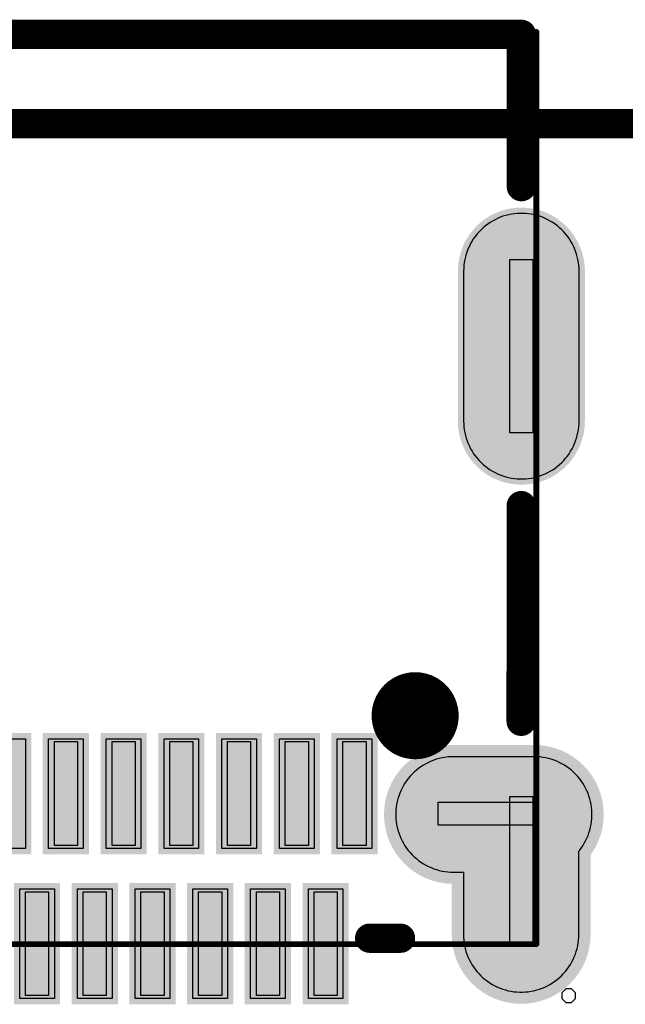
# Model space of a CAD drawing. Header units: inches. Extents: x -0.1 to 65.1, y -0.1 to 95.6.
# Tile 13 of 15: x 32.5 to 37.7, y 82.4 to 90.9. Entities that reach past the tile are written whole.
import ezdxf

# ---------------------------------------------------------------- set-up
doc = ezdxf.new("R2010")
doc.units = ezdxf.units.IN
for name, color, linetype in [('Bottom Solder', 6, 'Continuous'), ('Keep-Out Layer', 6, 'Continuous'), ('Mechanical 1', 6, 'Continuous'), ('Mechanical 15', 56, 'Continuous'), ('Mechanical 6', 56, 'Continuous'), ('Multi-Layer', 9, 'Continuous'), ('Top Overlay', 2, 'Continuous'), ('Top Paste', 8, 'Continuous'), ('Top Solder', 216, 'Continuous')]:
    doc.layers.add(name, color=color, linetype=linetype)

# ---------------------------------------------------------------- blocks, each defined once
blk = doc.blocks.new('USB_C_SMD_TYPE_C_24P_QT_7')
at = {"layer": 'Bottom Solder'}
h = blk.add_hatch(color=6, dxfattribs=at)
edge = h.paths.add_edge_path()
edge.add_arc((-4.318, 1.557), 0.6016, 180, 360)
edge.add_line((-3.7164, 1.557), (-3.7164, 2.507))
edge.add_arc((-4.318, 2.507), 0.6016, 0, 180)
edge.add_line((-4.9196, 2.507), (-4.9196, 1.557))
h = blk.add_hatch(color=6, dxfattribs=at)
edge = h.paths.add_edge_path()
edge.add_arc((-3.7318, 1.4681), 0.6016, 270, 450)
edge.add_line((-3.7318, 2.0697), (-4.4318, 2.0697))
edge.add_arc((-4.4318, 1.4681), 0.6016, 90, 270)
edge.add_line((-4.4318, 0.8665), (-3.7318, 0.8665))
h = blk.add_hatch(color=6, dxfattribs=at)
edge = h.paths.add_edge_path()
edge.add_arc((-4.32, -3.2375), 0.55, 180, 360)
edge.add_line((-3.77, -3.2375), (-3.77, -1.9375))
edge.add_arc((-4.32, -1.9375), 0.55, 0, 180)
edge.add_line((-4.87, -1.9375), (-4.87, -3.2375))
at = {"layer": 'Multi-Layer'}
h = blk.add_hatch(color=9, dxfattribs=at)
edge = h.paths.add_edge_path()
edge.add_arc((-4.318, 1.557), 0.5, 180, 360)
edge.add_line((-3.818, 1.557), (-3.818, 2.507))
edge.add_arc((-4.318, 2.507), 0.5, 0, 180)
edge.add_line((-4.818, 2.507), (-4.818, 1.557))
h = blk.add_hatch(color=9, dxfattribs=at)
edge = h.paths.add_edge_path()
edge.add_arc((-3.7318, 1.4681), 0.5, 270, 450)
edge.add_line((-3.7318, 1.9681), (-4.4318, 1.9681))
edge.add_arc((-4.4318, 1.4681), 0.5, 90, 270)
edge.add_line((-4.4318, 0.9681), (-3.7318, 0.9681))
h = blk.add_hatch(color=9, dxfattribs=at)
edge = h.paths.add_edge_path()
edge.add_arc((-4.32, -3.2375), 0.5, 180, 360)
edge.add_line((-3.82, -3.2375), (-3.82, -1.9375))
edge.add_arc((-4.32, -1.9375), 0.5, 0, 180)
edge.add_line((-4.82, -1.9375), (-4.82, -3.2375))
at = {"layer": 'Top Solder'}
h = blk.add_hatch(color=216, dxfattribs=at)
edge = h.paths.add_edge_path()
edge.add_arc((-4.318, 1.557), 0.6016, 180, 360)
edge.add_line((-3.7164, 1.557), (-3.7164, 2.507))
edge.add_arc((-4.318, 2.507), 0.6016, 0, 180)
edge.add_line((-4.9196, 2.507), (-4.9196, 1.557))
for points in [[(-2.8251, 3.1125), (-2.4251, 3.1125), (-2.4251, 2.0625), (-2.8251, 2.0625)], [(-2.325, 3.1125), (-1.925, 3.1125), (-1.925, 2.0625), (-2.325, 2.0625)], [(-1.8251, 3.1125), (-1.4251, 3.1125), (-1.4251, 2.0625), (-1.8251, 2.0625)], [(-1.325, 3.1125), (-0.925, 3.1125), (-0.925, 2.0625), (-1.325, 2.0625)], [(-0.8251, 3.1125), (-0.4251, 3.1125), (-0.4251, 2.0625), (-0.8251, 2.0625)], [(-0.325, 3.1125), (0.075, 3.1125), (0.075, 2.0625), (-0.325, 2.0625)], [(-3.075, 1.8125), (-2.675, 1.8125), (-2.675, 0.7625), (-3.075, 0.7625)], [(-2.5752, 1.8125), (-2.1751, 1.8125), (-2.1751, 0.7625), (-2.5752, 0.7625)], [(-2.075, 1.8125), (-1.675, 1.8125), (-1.675, 0.7625), (-2.075, 0.7625)], [(-1.5752, 1.8125), (-1.1751, 1.8125), (-1.1751, 0.7625), (-1.5752, 0.7625)], [(-1.075, 1.8125), (-0.675, 1.8125), (-0.675, 0.7625), (-1.075, 0.7625)], [(-0.5752, 1.8125), (-0.1751, 1.8125), (-0.1751, 0.7625), (-0.5752, 0.7625)], [(-0.075, 1.8125), (0.325, 1.8125), (0.325, 0.7625), (-0.075, 0.7625)]]:
    blk.add_hatch(color=216, dxfattribs=at).paths.add_polyline_path(points)
h = blk.add_hatch(color=216, dxfattribs=at)
edge = h.paths.add_edge_path()
edge.add_arc((-3.7318, 1.4681), 0.6016, 270, 450)
edge.add_line((-3.7318, 2.0697), (-4.4318, 2.0697))
edge.add_arc((-4.4318, 1.4681), 0.6016, 90, 270)
edge.add_line((-4.4318, 0.8665), (-3.7318, 0.8665))
h = blk.add_hatch(color=216, dxfattribs=at)
edge = h.paths.add_edge_path()
edge.add_arc((-4.32, -3.2375), 0.55, 180, 360)
edge.add_line((-3.77, -3.2375), (-3.77, -1.9375))
edge.add_arc((-4.32, -1.9375), 0.55, 0, 180)
edge.add_line((-4.87, -1.9375), (-4.87, -3.2375))
at = {"layer": 'Keep-Out Layer'}
for points in [[(-3.15, 0.6132, 0.254, 0.254, 1), (-3.6501, 0.6132, 0.254, 0.254, 1)], [(-3.15, 0.6132, 0.00508, 0.00508, 1), (-3.6501, 0.6132, 0.00508, 0.00508, 1)], [(-3.7136, 0.6132, 0.127, 0.127, 1), (-3.5866, 0.6132, 0.127, 0.127, 1)], [(-3.2135, 0.6132, 0.127, 0.127, 1), (-3.0865, 0.6132, 0.127, 0.127, 1)], [(-3.6513, 0.6132, 0.00254, 0.00254, 1), (-3.6488, 0.6132, 0.00254, 0.00254, 1)], [(-3.1513, 0.6132, 0.00254, 0.00254, 1), (-3.1488, 0.6132, 0.00254, 0.00254, 1)]]:
    blk.add_lwpolyline(points, format="xyseb", close=True, dxfattribs=at)
at = {"layer": 'Mechanical 1'}
for points in [[(-3.15, 0.6132, 0.00508, 0.00508, 1), (-3.6501, 0.6132, 0.00508, 0.00508, 1)], [(-3.6513, 0.6132, 0.00254, 0.00254, 1), (-3.6488, 0.6132, 0.00254, 0.00254, 1)], [(-3.1513, 0.6132, 0.00254, 0.00254, 1), (-3.1488, 0.6132, 0.00254, 0.00254, 1)]]:
    blk.add_lwpolyline(points, format="xyseb", close=True, dxfattribs=at)
at = {"layer": 'Mechanical 15'}
for p, q in [((-4.7541, 3.0976), (-4.7892, 3.0625)), ((-4.7044, 3.0976), (-4.7541, 3.0976)), ((-4.6692, 3.0624), (-4.7044, 3.0976)), ((-4.7892, 3.0625), (-4.7892, 3.0376)), ((-4.7892, 3.0376), (-4.7892, 3.0128)), ((-4.7892, 3.0128), (-4.7541, 2.9776)), ((-4.7044, 2.9776), (-4.6693, 3.0127)), ((-4.6693, 3.0376), (-4.6692, 3.0624)), ((-4.6693, 3.0376), (-4.6693, 3.0376)), ((-4.6693, 3.0127), (-4.6693, 3.0376)), ((-2.7251, 3.0375), (-2.7251, 3.0375)), ((-2.7251, 3.0375), (-2.5251, 3.0375)), ((-2.7251, 2.1375), (-2.7251, 3.0375)), ((-2.5251, 3.0375), (-2.5251, 2.1375)), ((-2.225, 3.0375), (-2.225, 3.0375)), ((-2.225, 3.0375), (-2.025, 3.0375)), ((-2.225, 2.1375), (-2.225, 3.0375)), ((-2.025, 3.0375), (-2.025, 2.1375)), ((-1.7251, 3.0375), (-1.7251, 3.0375)), ((-1.7251, 3.0375), (-1.5251, 3.0375)), ((-1.7251, 2.1375), (-1.7251, 3.0375)), ((-1.5251, 3.0375), (-1.5251, 2.1375)), ((-1.225, 3.0375), (-1.225, 3.0375)), ((-1.225, 3.0375), (-1.025, 3.0375)), ((-1.225, 2.1375), (-1.225, 3.0375)), ((-1.025, 3.0375), (-1.025, 2.1375)), ((-0.7251, 3.0375), (-0.7251, 3.0375)), ((-0.7251, 3.0375), (-0.5251, 3.0375)), ((-0.7251, 2.1375), (-0.7251, 3.0375)), ((-0.5251, 3.0375), (-0.5251, 2.1375)), ((-0.225, 3.0375), (-0.225, 3.0375)), ((-0.225, 3.0375), (-0.025, 3.0375)), ((-0.225, 2.1375), (-0.225, 3.0375)), ((-0.025, 3.0375), (-0.025, 2.1375)), ((-4.7541, 2.9776), (-4.7044, 2.9776)), ((-4.42, 2.6127), (-4.42, 2.6127)), ((-4.42, 2.6127), (-4.22, 2.6127)), ((-4.42, 1.3126), (-4.42, 2.6127)), ((-4.22, 2.6127), (-4.22, 1.3126)), ((-2.5251, 2.1375), (-2.7251, 2.1375)), ((-2.025, 2.1375), (-2.225, 2.1375)), ((-1.5251, 2.1375), (-1.7251, 2.1375)), ((-1.025, 2.1375), (-1.225, 2.1375)), ((-0.5251, 2.1375), (-0.7251, 2.1375)), ((-0.025, 2.1375), (-0.225, 2.1375)), ((-2.975, 1.7375), (-2.975, 1.7375)), ((-2.975, 1.7375), (-2.775, 1.7375)), ((-2.975, 0.8375), (-2.975, 1.7375)), ((-2.775, 1.7375), (-2.775, 0.8375)), ((-2.4752, 1.7375), (-2.4752, 1.7375)), ((-2.4752, 1.7375), (-2.2752, 1.7375)), ((-2.4752, 0.8375), (-2.4752, 1.7375)), ((-2.2752, 1.7375), (-2.2752, 0.8375)), ((-1.975, 1.7375), (-1.975, 1.7375)), ((-1.975, 1.7375), (-1.775, 1.7375)), ((-1.975, 0.8375), (-1.975, 1.7375)), ((-1.775, 1.7375), (-1.775, 0.8375)), ((-1.4752, 1.7375), (-1.4752, 1.7375)), ((-1.4752, 1.7375), (-1.2752, 1.7375)), ((-1.4752, 0.8375), (-1.4752, 1.7375)), ((-1.2752, 1.7375), (-1.2752, 0.8375)), ((-0.975, 1.7375), (-0.975, 1.7375)), ((-0.975, 1.7375), (-0.775, 1.7375)), ((-0.975, 0.8375), (-0.975, 1.7375)), ((-0.775, 1.7375), (-0.775, 0.8375)), ((-0.4752, 1.7375), (-0.4752, 1.7375)), ((-0.4752, 1.7375), (-0.2752, 1.7375)), ((-0.4752, 0.8375), (-0.4752, 1.7375)), ((-0.2752, 1.7375), (-0.2752, 0.8375)), ((-4.42, 1.3625), (-4.42, 1.5625)), ((-4.42, 1.5625), (-3.6, 1.5625)), ((-3.6, 1.5625), (-3.6, 1.5625)), ((-3.6, 1.5625), (-3.6, 1.3625)), ((-3.6, 1.3625), (-4.42, 1.3625)), ((-4.22, 1.3126), (-4.42, 1.3126)), ((-2.775, 0.8375), (-2.975, 0.8375)), ((-2.2752, 0.8375), (-2.4752, 0.8375)), ((-1.775, 0.8375), (-1.975, 0.8375)), ((-1.2752, 0.8375), (-1.4752, 0.8375)), ((-0.775, 0.8375), (-0.975, 0.8375)), ((-0.2752, 0.8375), (-0.4752, 0.8375)), ((-4.42, -1.8375), (-4.42, -1.8375)), ((-4.42, -1.8375), (-4.22, -1.8375)), ((-4.42, -3.3375), (-4.42, -1.8375)), ((-4.22, -1.8375), (-4.22, -3.3375)), ((-4.22, -3.3375), (-4.42, -3.3375))]:
    blk.add_line(p, q, dxfattribs=at)
for points in [[(4.4499, 2.5912, 0.0508, 0.0508, 0), (-4.4501, 2.5912, 0.0508, 0.0508, 0)], [(-4.4501, 2.5912, 0.0508, 0.0508, 0), (-4.4501, -5.3088, 0.0508, 0.0508, 0)], [(4.4499, -5.3088, 0.0508, 0.0508, 0), (-4.4501, -5.3088, 0.0508, 0.0508, 0)]]:
    blk.add_lwpolyline(points, format="xyseb", dxfattribs=at)
for points in [[(-4.4628, 2.5912, 0.0254, 0.0254, 1), (-4.4374, 2.5912, 0.0254, 0.0254, 1)], [(-4.4628, 2.5912, 0.0254, 0.0254, 1), (-4.4374, 2.5912, 0.0254, 0.0254, 1)], [(-4.4628, -5.3088, 0.0254, 0.0254, 1), (-4.4374, -5.3088, 0.0254, 0.0254, 1)], [(-4.4628, -5.3088, 0.0254, 0.0254, 1), (-4.4374, -5.3088, 0.0254, 0.0254, 1)]]:
    blk.add_lwpolyline(points, format="xyseb", close=True, dxfattribs=at)
at = {"layer": 'Mechanical 6'}
for points in [[(-3.3, 0.6132, 0.2, 0.2, 1), (-3.5001, 0.6132, 0.2, 0.2, 1)], [(-3.5501, 0.6132, 0.1, 0.1, 1), (-3.4501, 0.6132, 0.1, 0.1, 1)], [(-3.35, 0.6132, 0.1, 0.1, 1), (-3.25, 0.6132, 0.1, 0.1, 1)]]:
    blk.add_lwpolyline(points, format="xyseb", close=True, dxfattribs=at)
at = {"layer": 'Multi-Layer'}
for p, q in [((-3.4493, 0.8596), (-3.5404, 0.8222)), ((-3.3507, 0.8596), (-3.4493, 0.8596)), ((-3.2596, 0.8222), (-3.3507, 0.8596)), ((-3.5404, 0.8222), (-3.6106, 0.7531)), ((-3.1894, 0.753), (-3.2596, 0.8222)), ((-3.6106, 0.7531), (-3.6493, 0.6624)), ((-3.1507, 0.6624), (-3.1894, 0.753)), ((-3.6493, 0.6624), (-3.65, 0.6132)), ((-3.65, 0.6132), (-3.6493, 0.5639)), ((-3.15, 0.6132), (-3.1507, 0.6624)), ((-3.1507, 0.5639), (-3.15, 0.6132)), ((-3.15, 0.6132), (-3.15, 0.6132)), ((-3.6493, 0.5639), (-3.6106, 0.4733)), ((-3.1894, 0.4733), (-3.1507, 0.5639)), ((-3.6106, 0.4733), (-3.5405, 0.4041)), ((-3.2596, 0.4041), (-3.1894, 0.4733)), ((-3.5405, 0.4041), (-3.4493, 0.3667)), ((-3.4493, 0.3667), (-3.3508, 0.3667)), ((-3.3508, 0.3667), (-3.2596, 0.4041))]:
    blk.add_line(p, q, dxfattribs=at)
at = {"layer": 'Top Overlay'}
for points in [[(-3.0062, 2.54, 0.254, 0.254, 0), (-3.2731, 2.54, 0.254, 0.254, 0)], [(-4.3181, 0.6617, 0.254, 0.254, 0), (-4.3189, -1.2064, 0.254, 0.254, 0)], [(-4.3201, -3.9686, 0.254, 0.254, 0), (-4.3201, -5.2874, 0.254, 0.254, 0)], [(4.3199, -5.2874, 0.254, 0.254, 0), (-4.3201, -5.2874, 0.254, 0.254, 0)]]:
    blk.add_lwpolyline(points, format="xyseb", dxfattribs=at)
for points in [[(-3.3366, 2.54, 0.127, 0.127, 1), (-3.2096, 2.54, 0.127, 0.127, 1)], [(-3.0697, 2.54, 0.127, 0.127, 1), (-2.9427, 2.54, 0.127, 0.127, 1)], [(-4.3816, 0.6617, 0.127, 0.127, 1), (-4.2546, 0.6617, 0.127, 0.127, 1)], [(-4.3824, -1.2064, 0.127, 0.127, 1), (-4.2554, -1.2064, 0.127, 0.127, 1)], [(-4.3836, -3.9686, 0.127, 0.127, 1), (-4.2566, -3.9686, 0.127, 0.127, 1)], [(-4.3836, -5.2874, 0.127, 0.127, 1), (-4.2566, -5.2874, 0.127, 0.127, 1)], [(-4.3836, -5.2874, 0.127, 0.127, 1), (-4.2566, -5.2874, 0.127, 0.127, 1)]]:
    blk.add_lwpolyline(points, format="xyseb", close=True, dxfattribs=at)
at = {"layer": 'Top Paste'}
for p, q in [((-4.4534, 2.9883), (-4.4772, 2.981)), ((-4.4293, 2.9945), (-4.4534, 2.9883)), ((-4.4048, 2.9994), (-4.4293, 2.9945)), ((-4.3802, 3.0031), (-4.4048, 2.9994)), ((-4.3554, 3.0056), (-4.3802, 3.0031)), ((-4.3305, 3.0069), (-4.3554, 3.0056)), ((-4.3055, 3.0069), (-4.3305, 3.0069)), ((-4.2806, 3.0056), (-4.3055, 3.0069)), ((-4.2806, 3.0056), (-4.2806, 3.0056)), ((-4.2558, 3.0031), (-4.2806, 3.0056)), ((-4.2312, 2.9994), (-4.2558, 3.0031)), ((-4.2067, 2.9945), (-4.2312, 2.9994)), ((-4.1826, 2.9883), (-4.2067, 2.9945)), ((-4.1588, 2.981), (-4.1826, 2.9883)), ((-2.7751, 3.0626), (-2.7751, 3.0626)), ((-2.7751, 3.0626), (-2.4751, 3.0626)), ((-2.7751, 2.1126), (-2.7751, 3.0626)), ((-2.4751, 3.0626), (-2.4751, 2.1126)), ((-2.2751, 3.0626), (-2.2751, 3.0626)), ((-2.2751, 3.0626), (-1.9751, 3.0626)), ((-2.2751, 2.1126), (-2.2751, 3.0626)), ((-1.9751, 3.0626), (-1.9751, 2.1126)), ((-1.7751, 3.0626), (-1.7751, 3.0626)), ((-1.7751, 3.0626), (-1.4751, 3.0626)), ((-1.7751, 2.1126), (-1.7751, 3.0626)), ((-1.4751, 3.0626), (-1.4751, 2.1126)), ((-1.2751, 3.0626), (-1.2751, 3.0626)), ((-1.2751, 3.0626), (-0.9751, 3.0626)), ((-1.2751, 2.1126), (-1.2751, 3.0626)), ((-0.9751, 3.0626), (-0.9751, 2.1126)), ((-0.7751, 3.0626), (-0.7751, 3.0626)), ((-0.7751, 3.0626), (-0.4751, 3.0626)), ((-0.7751, 2.1126), (-0.7751, 3.0626)), ((-0.4751, 3.0626), (-0.4751, 2.1126)), ((-0.2751, 3.0626), (-0.2751, 3.0626)), ((-0.2751, 3.0626), (0.0249, 3.0626)), ((-0.2751, 2.1126), (-0.2751, 3.0626)), ((0.0249, 3.0626), (0.0249, 2.1126)), ((-4.6099, 2.913), (-4.6297, 2.8979)), ((-4.5893, 2.927), (-4.6099, 2.913)), ((-4.568, 2.94), (-4.5893, 2.927)), ((-4.5461, 2.9519), (-4.568, 2.94)), ((-4.5236, 2.9628), (-4.5461, 2.9519)), ((-4.5007, 2.9724), (-4.5236, 2.9628)), ((-4.4772, 2.981), (-4.5007, 2.9724)), ((-4.1353, 2.9724), (-4.1588, 2.981)), ((-4.1124, 2.9628), (-4.1353, 2.9724)), ((-4.0899, 2.9519), (-4.1124, 2.9628)), ((-4.068, 2.94), (-4.0899, 2.9519)), ((-4.0467, 2.927), (-4.068, 2.94)), ((-4.0261, 2.913), (-4.0467, 2.927)), ((-4.0063, 2.8979), (-4.0261, 2.913)), ((-4.701, 2.8284), (-4.7166, 2.8089)), ((-4.6845, 2.8471), (-4.701, 2.8284)), ((-4.6671, 2.8649), (-4.6845, 2.8471)), ((-4.6488, 2.8819), (-4.6671, 2.8649)), ((-4.6297, 2.8979), (-4.6488, 2.8819)), ((-3.9872, 2.8819), (-4.0063, 2.8979)), ((-3.9689, 2.8649), (-3.9872, 2.8819)), ((-3.9515, 2.8471), (-3.9689, 2.8649)), ((-3.935, 2.8284), (-3.9515, 2.8471)), ((-3.9194, 2.8089), (-3.935, 2.8284)), ((-4.7571, 2.7461), (-4.7685, 2.7239)), ((-4.7446, 2.7677), (-4.7571, 2.7461)), ((-4.7311, 2.7887), (-4.7446, 2.7677)), ((-4.7166, 2.8089), (-4.7311, 2.7887)), ((-3.9049, 2.7887), (-3.9194, 2.8089)), ((-3.8914, 2.7677), (-3.9049, 2.7887)), ((-3.8789, 2.7461), (-3.8914, 2.7677)), ((-3.8675, 2.7239), (-3.8789, 2.7461)), ((-4.7958, 2.6544), (-4.8025, 2.6304)), ((-4.7878, 2.678), (-4.7958, 2.6544)), ((-4.7787, 2.7012), (-4.7878, 2.678)), ((-4.7685, 2.7239), (-4.7787, 2.7012)), ((-3.8573, 2.7012), (-3.8675, 2.7239)), ((-3.8482, 2.678), (-3.8573, 2.7012)), ((-3.8402, 2.6544), (-3.8482, 2.678)), ((-3.8335, 2.6304), (-3.8402, 2.6544)), ((-4.8124, 2.5815), (-4.8155, 2.5568)), ((-4.8081, 2.6061), (-4.8124, 2.5815)), ((-4.8025, 2.6304), (-4.8081, 2.6061)), ((-3.8279, 2.6061), (-3.8335, 2.6304)), ((-3.8236, 2.5815), (-3.8279, 2.6061)), ((-3.8205, 2.5568), (-3.8236, 2.5815)), ((-4.8174, 2.5319), (-4.818, 2.507)), ((-4.818, 2.507), (-4.818, 1.7854)), ((-4.8155, 2.5568), (-4.8174, 2.5319)), ((-3.8186, 2.5319), (-3.8205, 2.5568)), ((-3.818, 2.507), (-3.8186, 2.5319)), ((-3.818, 1.9681), (-3.818, 2.507)), ((-2.4751, 2.1126), (-2.7751, 2.1126)), ((-1.9751, 2.1126), (-2.2751, 2.1126)), ((-1.4751, 2.1126), (-1.7751, 2.1126)), ((-0.9751, 2.1126), (-1.2751, 2.1126)), ((-0.4751, 2.1126), (-0.7751, 2.1126)), ((0.0249, 2.1126), (-0.2751, 2.1126)), ((-3.7318, 1.9681), (-3.818, 1.9681)), ((-3.7069, 1.9675), (-3.7318, 1.9681)), ((-3.682, 1.9656), (-3.7069, 1.9675)), ((-3.6572, 1.9625), (-3.682, 1.9656)), ((-3.6327, 1.9582), (-3.6572, 1.9625)), ((-3.6084, 1.9527), (-3.6327, 1.9582)), ((-3.5844, 1.9459), (-3.6084, 1.9527)), ((-3.5607, 1.938), (-3.5844, 1.9459)), ((-3.5376, 1.9289), (-3.5607, 1.938)), ((-3.5148, 1.9186), (-3.5376, 1.9289)), ((-3.4927, 1.9072), (-3.5148, 1.9186)), ((-3.4711, 1.8948), (-3.4927, 1.9072)), ((-3.4501, 1.8813), (-3.4711, 1.8948)), ((-3.4299, 1.8667), (-3.4501, 1.8813)), ((-3.4104, 1.8512), (-3.4299, 1.8667)), ((-3.3917, 1.8346), (-3.4104, 1.8512)), ((-3.3738, 1.8172), (-3.3917, 1.8346)), ((-3.3569, 1.799), (-3.3738, 1.8172)), ((-3.3409, 1.7799), (-3.3569, 1.799)), ((-4.8648, 1.7181), (-4.8767, 1.6962)), ((-4.8518, 1.7394), (-4.8648, 1.7181)), ((-4.8377, 1.76), (-4.8518, 1.7394)), ((-4.8227, 1.7799), (-4.8377, 1.76)), ((-4.818, 1.7854), (-4.8227, 1.7799)), ((-3.3258, 1.76), (-3.3409, 1.7799)), ((-3.3118, 1.7394), (-3.3258, 1.76)), ((-3.2987, 1.7181), (-3.3118, 1.7394)), ((-3.2868, 1.6962), (-3.2987, 1.7181)), ((-3.0251, 1.7626), (-3.0251, 1.7626)), ((-3.0251, 1.7626), (-2.7251, 1.7626)), ((-3.0251, 0.8126), (-3.0251, 1.7626)), ((-2.7251, 1.7626), (-2.7251, 0.8126)), ((-2.5251, 1.7626), (-2.5251, 1.7626)), ((-2.5251, 1.7626), (-2.2251, 1.7626)), ((-2.5251, 0.8126), (-2.5251, 1.7626)), ((-2.2251, 1.7626), (-2.2251, 0.8126)), ((-2.0251, 1.7626), (-2.0251, 1.7626)), ((-2.0251, 1.7626), (-1.7251, 1.7626)), ((-2.0251, 0.8126), (-2.0251, 1.7626)), ((-1.7251, 1.7626), (-1.7251, 0.8126)), ((-1.5251, 1.7626), (-1.5251, 1.7626)), ((-1.5251, 1.7626), (-1.2251, 1.7626)), ((-1.5251, 0.8126), (-1.5251, 1.7626)), ((-1.2251, 1.7626), (-1.2251, 0.8126)), ((-1.0251, 1.7626), (-1.0251, 1.7626)), ((-1.0251, 1.7626), (-0.7251, 1.7626)), ((-1.0251, 0.8126), (-1.0251, 1.7626)), ((-0.7251, 1.7626), (-0.7251, 0.8126)), ((-0.5251, 1.7626), (-0.5251, 1.7626)), ((-0.5251, 1.7626), (-0.2251, 1.7626)), ((-0.5251, 0.8126), (-0.5251, 1.7626)), ((-0.2251, 1.7626), (-0.2251, 0.8126)), ((-0.0251, 1.7626), (-0.0251, 1.7626)), ((-0.0251, 1.7626), (0.2749, 1.7626)), ((-0.0251, 0.8126), (-0.0251, 1.7626)), ((-4.9057, 1.6274), (-4.9131, 1.6035)), ((-4.8972, 1.6508), (-4.9057, 1.6274)), ((-4.8875, 1.6738), (-4.8972, 1.6508)), ((-4.8767, 1.6962), (-4.8875, 1.6738)), ((-3.276, 1.6738), (-3.2868, 1.6962)), ((-3.2663, 1.6508), (-3.276, 1.6738)), ((-3.2578, 1.6274), (-3.2663, 1.6508)), ((-3.2505, 1.6035), (-3.2578, 1.6274)), ((-4.9242, 1.5549), (-4.9279, 1.5303)), ((-4.9192, 1.5794), (-4.9242, 1.5549)), ((-4.9131, 1.6035), (-4.9192, 1.5794)), ((-3.2443, 1.5794), (-3.2505, 1.6035)), ((-3.2394, 1.5549), (-3.2443, 1.5794)), ((-3.2357, 1.5303), (-3.2394, 1.5549)), ((-4.9304, 1.5055), (-4.9316, 1.4806)), ((-4.9316, 1.4806), (-4.9316, 1.4556)), ((-4.9316, 1.4556), (-4.9304, 1.4308)), ((-4.9279, 1.5303), (-4.9304, 1.5055)), ((-3.2332, 1.5055), (-3.2357, 1.5303)), ((-3.2319, 1.4806), (-3.2332, 1.5055)), ((-3.2332, 1.4308), (-3.2319, 1.4556)), ((-3.2319, 1.4556), (-3.2319, 1.4806)), ((-4.9304, 1.4308), (-4.9279, 1.4059)), ((-4.9279, 1.4059), (-4.9242, 1.3813)), ((-4.9242, 1.3813), (-4.9192, 1.3569)), ((-3.2443, 1.3569), (-3.2394, 1.3813)), ((-3.2394, 1.3813), (-3.2357, 1.4059)), ((-3.2357, 1.4059), (-3.2332, 1.4308)), ((-4.9192, 1.3569), (-4.9131, 1.3327)), ((-4.9131, 1.3327), (-4.9057, 1.3089)), ((-4.9057, 1.3089), (-4.8972, 1.2854)), ((-4.8972, 1.2854), (-4.8875, 1.2625)), ((-3.276, 1.2625), (-3.2663, 1.2854)), ((-3.2663, 1.2854), (-3.2578, 1.3089)), ((-3.2578, 1.3089), (-3.2505, 1.3327)), ((-3.2505, 1.3327), (-3.2443, 1.3569)), ((-4.8875, 1.2625), (-4.8767, 1.24)), ((-4.8767, 1.24), (-4.8648, 1.2181)), ((-4.8648, 1.2181), (-4.8518, 1.1968)), ((-4.8518, 1.1968), (-4.8377, 1.1762)), ((-3.3258, 1.1762), (-3.3118, 1.1968)), ((-3.3118, 1.1968), (-3.2987, 1.2181)), ((-3.2987, 1.2181), (-3.2868, 1.24)), ((-3.2868, 1.24), (-3.276, 1.2625)), ((-4.8377, 1.1762), (-4.8227, 1.1564)), ((-4.8227, 1.1564), (-4.8066, 1.1373)), ((-4.8066, 1.1373), (-4.7897, 1.119)), ((-4.7897, 1.119), (-4.7718, 1.1016)), ((-3.3917, 1.1016), (-3.3738, 1.119)), ((-3.3738, 1.119), (-3.3569, 1.1373)), ((-3.3569, 1.1373), (-3.3409, 1.1564)), ((-3.3409, 1.1564), (-3.3258, 1.1762)), ((-4.7718, 1.1016), (-4.7532, 1.0851)), ((-4.7532, 1.0851), (-4.7337, 1.0695)), ((-4.7337, 1.0695), (-4.7134, 1.055)), ((-4.7134, 1.055), (-4.6925, 1.0415)), ((-4.6925, 1.0415), (-4.6709, 1.029)), ((-4.6709, 1.029), (-4.6487, 1.0176)), ((-3.5148, 1.0176), (-3.4927, 1.029)), ((-3.4927, 1.029), (-3.4711, 1.0415)), ((-3.4711, 1.0415), (-3.4501, 1.055)), ((-3.4501, 1.055), (-3.4299, 1.0695)), ((-3.4299, 1.0695), (-3.4104, 1.0851)), ((-3.4104, 1.0851), (-3.3917, 1.1016)), ((-4.6487, 1.0176), (-4.626, 1.0074)), ((-4.626, 1.0074), (-4.6028, 0.9983)), ((-4.6028, 0.9983), (-4.5791, 0.9903)), ((-4.5791, 0.9903), (-4.5551, 0.9836)), ((-4.5551, 0.9836), (-4.5309, 0.978)), ((-4.5309, 0.978), (-4.5063, 0.9737)), ((-4.5063, 0.9737), (-4.4816, 0.9706)), ((-4.4816, 0.9706), (-4.4567, 0.9687)), ((-4.4567, 0.9687), (-4.4318, 0.9681)), ((-4.4318, 0.9681), (-3.7318, 0.9681)), ((-3.7318, 0.9681), (-3.7069, 0.9687)), ((-3.7069, 0.9687), (-3.682, 0.9706)), ((-3.682, 0.9706), (-3.6572, 0.9737)), ((-3.6572, 0.9737), (-3.6327, 0.978)), ((-3.6327, 0.978), (-3.6084, 0.9836)), ((-3.6084, 0.9836), (-3.5844, 0.9903)), ((-3.5844, 0.9903), (-3.5607, 0.9983)), ((-3.5607, 0.9983), (-3.5376, 1.0074)), ((-3.5376, 1.0074), (-3.5148, 1.0176)), ((-2.7251, 0.8126), (-3.0251, 0.8126)), ((-2.2251, 0.8126), (-2.5251, 0.8126)), ((-1.7251, 0.8126), (-2.0251, 0.8126)), ((-1.2251, 0.8126), (-1.5251, 0.8126)), ((-0.7251, 0.8126), (-1.0251, 0.8126)), ((-0.2251, 0.8126), (-0.5251, 0.8126)), ((0.2749, 0.8126), (-0.0251, 0.8126)), ((-4.4068, -1.4451), (-4.4313, -1.4501)), ((-4.3822, -1.4414), (-4.4068, -1.4451)), ((-4.3574, -1.4389), (-4.3822, -1.4414)), ((-4.3325, -1.4377), (-4.3574, -1.4389)), ((-4.3325, -1.4377), (-4.3325, -1.4377)), ((-4.3076, -1.4377), (-4.3325, -1.4377)), ((-4.2827, -1.4389), (-4.3076, -1.4377)), ((-4.2579, -1.4414), (-4.2827, -1.4389)), ((-4.2332, -1.4451), (-4.2579, -1.4414)), ((-4.2088, -1.4501), (-4.2332, -1.4451)), ((-4.6119, -1.5315), (-4.6318, -1.5466)), ((-4.5913, -1.5175), (-4.6119, -1.5315)), ((-4.57, -1.5045), (-4.5913, -1.5175)), ((-4.5481, -1.4926), (-4.57, -1.5045)), ((-4.5257, -1.4818), (-4.5481, -1.4926)), ((-4.5027, -1.4721), (-4.5257, -1.4818)), ((-4.4793, -1.4635), (-4.5027, -1.4721)), ((-4.4554, -1.4562), (-4.4793, -1.4635)), ((-4.4313, -1.4501), (-4.4554, -1.4562)), ((-4.1846, -1.4562), (-4.2088, -1.4501)), ((-4.1608, -1.4635), (-4.1846, -1.4562)), ((-4.1374, -1.4721), (-4.1608, -1.4635)), ((-4.1144, -1.4818), (-4.1374, -1.4721)), ((-4.0919, -1.4926), (-4.1144, -1.4818)), ((-4.07, -1.5045), (-4.0919, -1.4926)), ((-4.0488, -1.5175), (-4.07, -1.5045)), ((-4.0282, -1.5315), (-4.0488, -1.5175)), ((-4.0083, -1.5466), (-4.0282, -1.5315)), ((-4.7031, -1.6161), (-4.7186, -1.6356)), ((-4.6866, -1.5974), (-4.7031, -1.6161)), ((-4.6692, -1.5796), (-4.6866, -1.5974)), ((-4.6509, -1.5626), (-4.6692, -1.5796)), ((-4.6318, -1.5466), (-4.6509, -1.5626)), ((-3.9892, -1.5626), (-4.0083, -1.5466)), ((-3.9709, -1.5796), (-3.9892, -1.5626)), ((-3.9535, -1.5974), (-3.9709, -1.5796)), ((-3.937, -1.6161), (-3.9535, -1.5974)), ((-3.9215, -1.6356), (-3.937, -1.6161)), ((-4.7591, -1.6984), (-4.7705, -1.7206)), ((-4.7467, -1.6768), (-4.7591, -1.6984)), ((-4.7332, -1.6559), (-4.7467, -1.6768)), ((-4.7186, -1.6356), (-4.7332, -1.6559)), ((-3.9069, -1.6559), (-3.9215, -1.6356)), ((-3.8934, -1.6768), (-3.9069, -1.6559)), ((-3.8809, -1.6984), (-3.8934, -1.6768)), ((-3.8695, -1.7206), (-3.8809, -1.6984)), ((-4.7978, -1.7901), (-4.8046, -1.8141)), ((-4.7899, -1.7665), (-4.7978, -1.7901)), ((-4.7808, -1.7433), (-4.7899, -1.7665)), ((-4.7705, -1.7206), (-4.7808, -1.7433)), ((-3.8593, -1.7433), (-3.8695, -1.7206)), ((-3.8502, -1.7665), (-3.8593, -1.7433)), ((-3.8423, -1.7901), (-3.8502, -1.7665)), ((-3.8355, -1.8141), (-3.8423, -1.7901)), ((-4.8144, -1.863), (-4.8175, -1.8877)), ((-4.8101, -1.8384), (-4.8144, -1.863)), ((-4.8046, -1.8141), (-4.8101, -1.8384)), ((-3.8299, -1.8384), (-3.8355, -1.8141)), ((-3.8256, -1.863), (-3.8299, -1.8384)), ((-3.8225, -1.8877), (-3.8256, -1.863)), ((-4.8194, -1.9126), (-4.82, -1.9375)), ((-4.82, -1.9375), (-4.82, -3.2375)), ((-4.8175, -1.8877), (-4.8194, -1.9126)), ((-3.8206, -1.9126), (-3.8225, -1.8877)), ((-3.82, -1.9375), (-3.8206, -1.9126)), ((-3.82, -3.2375), (-3.82, -1.9375)), ((-4.82, -3.2375), (-4.8194, -3.2624)), ((-3.8206, -3.2624), (-3.82, -3.2375)), ((-4.8194, -3.2624), (-4.8175, -3.2873)), ((-4.8175, -3.2873), (-4.8144, -3.312)), ((-4.8144, -3.312), (-4.8101, -3.3366)), ((-3.8299, -3.3366), (-3.8256, -3.312)), ((-3.8256, -3.312), (-3.8225, -3.2873)), ((-3.8225, -3.2873), (-3.8206, -3.2624)), ((-4.8101, -3.3366), (-4.8046, -3.3609)), ((-4.8046, -3.3609), (-4.7978, -3.3849)), ((-4.7978, -3.3849), (-4.7899, -3.4085)), ((-4.7899, -3.4085), (-4.7808, -3.4317)), ((-3.8593, -3.4317), (-3.8502, -3.4085)), ((-3.8502, -3.4085), (-3.8423, -3.3849)), ((-3.8423, -3.3849), (-3.8355, -3.3609)), ((-3.8355, -3.3609), (-3.8299, -3.3366)), ((-4.7808, -3.4317), (-4.7705, -3.4545)), ((-4.7705, -3.4545), (-4.7591, -3.4766)), ((-4.7591, -3.4766), (-4.7467, -3.4982)), ((-3.8934, -3.4982), (-3.8809, -3.4766)), ((-3.8809, -3.4766), (-3.8695, -3.4545)), ((-3.8695, -3.4545), (-3.8593, -3.4317)), ((-4.7467, -3.4982), (-4.7332, -3.5192)), ((-4.7332, -3.5192), (-4.7186, -3.5394)), ((-4.7186, -3.5394), (-4.7031, -3.5589)), ((-4.7031, -3.5589), (-4.6866, -3.5776)), ((-4.6866, -3.5776), (-4.6692, -3.5954)), ((-3.9709, -3.5954), (-3.9535, -3.5776)), ((-3.9535, -3.5776), (-3.937, -3.5589)), ((-3.937, -3.5589), (-3.9215, -3.5394)), ((-3.9215, -3.5394), (-3.9069, -3.5192)), ((-3.9069, -3.5192), (-3.8934, -3.4982)), ((-4.6692, -3.5954), (-4.6509, -3.6124)), ((-4.6509, -3.6124), (-4.6318, -3.6284)), ((-4.6318, -3.6284), (-4.6119, -3.6435)), ((-4.6119, -3.6435), (-4.5913, -3.6575)), ((-4.5913, -3.6575), (-4.57, -3.6705)), ((-4.07, -3.6705), (-4.0488, -3.6575)), ((-4.0488, -3.6575), (-4.0282, -3.6435)), ((-4.0282, -3.6435), (-4.0083, -3.6284)), ((-4.0083, -3.6284), (-3.9892, -3.6124)), ((-3.9892, -3.6124), (-3.9709, -3.5954)), ((-4.57, -3.6705), (-4.5481, -3.6824)), ((-4.5481, -3.6824), (-4.5257, -3.6933)), ((-4.5257, -3.6933), (-4.5027, -3.7029)), ((-4.5027, -3.7029), (-4.4793, -3.7115)), ((-4.4793, -3.7115), (-4.4554, -3.7188)), ((-4.4554, -3.7188), (-4.4313, -3.725)), ((-4.4313, -3.725), (-4.4068, -3.7299)), ((-4.4068, -3.7299), (-4.3822, -3.7336)), ((-4.3822, -3.7336), (-4.3574, -3.7361)), ((-4.3574, -3.7361), (-4.3325, -3.7374)), ((-4.3325, -3.7374), (-4.3076, -3.7374)), ((-4.3076, -3.7374), (-4.2827, -3.7361)), ((-4.2827, -3.7361), (-4.2579, -3.7336)), ((-4.2579, -3.7336), (-4.2332, -3.7299)), ((-4.2332, -3.7299), (-4.2088, -3.725)), ((-4.2088, -3.725), (-4.1846, -3.7188)), ((-4.1846, -3.7188), (-4.1608, -3.7115)), ((-4.1608, -3.7115), (-4.1374, -3.7029)), ((-4.1374, -3.7029), (-4.1144, -3.6933)), ((-4.1144, -3.6933), (-4.0919, -3.6824)), ((-4.0919, -3.6824), (-4.07, -3.6705))]:
    blk.add_line(p, q, dxfattribs=at)

msp = doc.modelspace()

# ---------------------------------------------------------------- linework, layer by layer
at = {"layer": 'Keep-Out Layer'}
msp.add_lwpolyline([(14.1724, 89.9864, 0.254, 0.254, 0), (42.2598, 89.9864, 0.254, 0.254, 0)], format="xyseb", dxfattribs=at)

# ---------------------------------------------------------------- block references
at = {"rotation": 180}
msp.add_blockref('USB_C_SMD_TYPE_C_24P_QT_7', (32.5, 85.471), dxfattribs=at)

doc.saveas('drawing.dxf')
